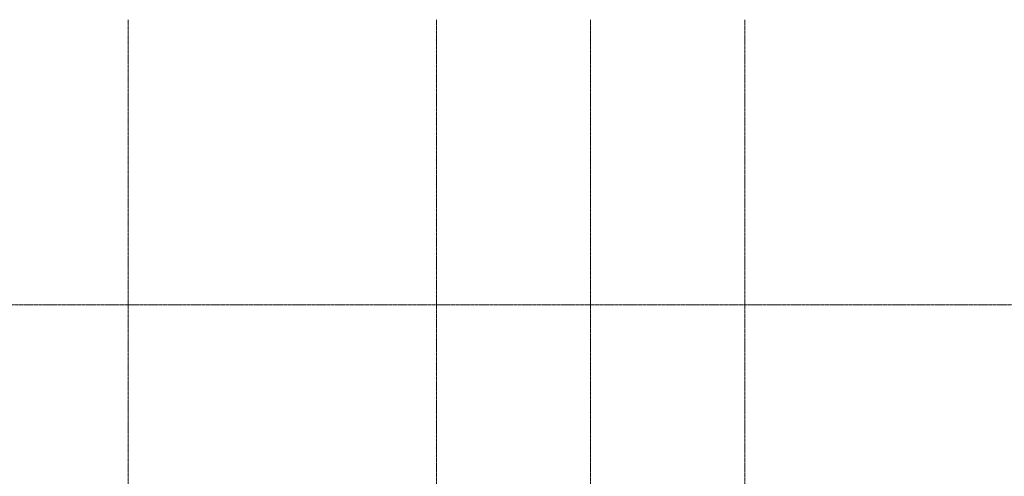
# Model space of a CAD drawing. Header units: millimetres. Extents: x 5617 to 103919, y 7718 to 242078.
# Tile 9 of 24: x 33051 to 44550, y 72196 to 77529. Entities that reach past the tile are written whole.
import ezdxf

# ---------------------------------------------------------------- set-up
doc = ezdxf.new("R2010")
doc.units = ezdxf.units.MM
doc.linetypes.add('ADSK_Линия сетки', pattern=[25, 20, -2.5, 0, -2.5])
doc.linetypes.add('Линия сетки', pattern=[25, 20, -2.5, 0, -2.5])
doc.layers.add('Оси', color=7, linetype='Continuous', lineweight=9)

msp = doc.modelspace()

# ---------------------------------------------------------------- linework, layer by layer
at = {"layer": 'Оси', "linetype": 'Линия сетки'}
for p, q in [((34318.7, 60015.1), (34318.7, 77529)), ((37918.7, 60015.1), (37918.7, 77529)), ((39718.7, 60015.1), (39718.7, 77529)), ((41518.7, 60015.1), (41518.7, 77529))]:
    msp.add_line(p, q, dxfattribs=at)
at = {"layer": 'Оси', "linetype": 'ADSK_Линия сетки'}
msp.add_line((50960.2, 74200), (23607.9, 74200), dxfattribs=at)

doc.saveas('drawing.dxf')
